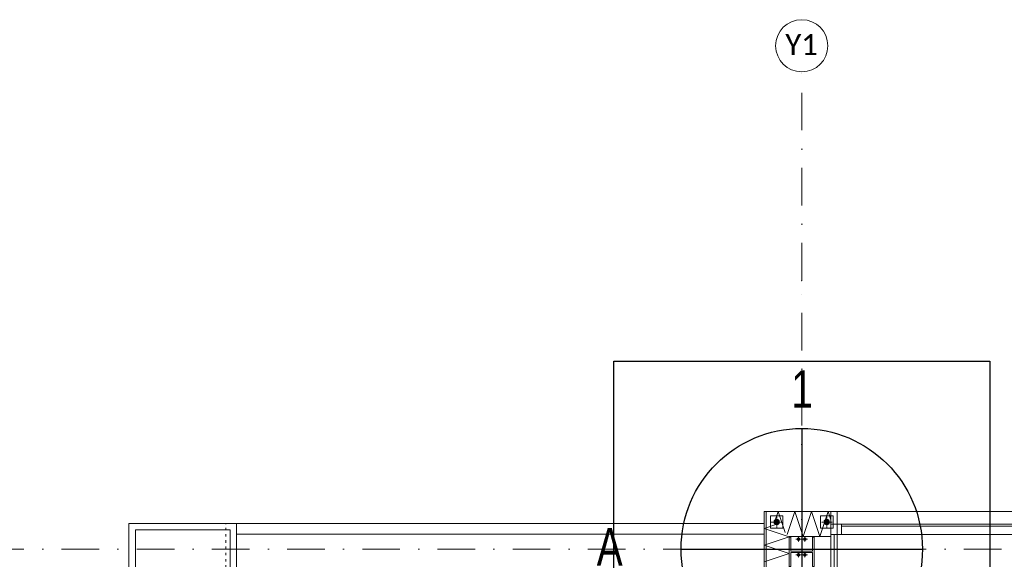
# Model space of a CAD drawing. Header units: centimetres. Extents: x -9388 to 91680, y -1419244 to 50347.
# Tile 21 of 183: x 1744 to 6459, y -701721 to -699135. Entities that reach past the tile are written whole.
import ezdxf
from ezdxf.enums import TextEntityAlignment as Align

# ---------------------------------------------------------------- set-up
doc = ezdxf.new("R2010")
doc.units = ezdxf.units.CM
for name, pattern in [('ACAD_ISO03W100', [30, 12, -18]), ('CENTER', [2, 1.25, -0.25, 0.25, -0.25]), ('Kropki i Kreski', [360, 180, -90, 0, -90])]:
    doc.linetypes.add(name, pattern=pattern)
doc.layers.add('! słupy stalowe_Nr_pióra__232', color=7, linetype='Continuous', lineweight=13, true_color=0x24a2ff)
doc.layers.add('Rzuty - ogródek_Nr_pióra__232', color=7, linetype='Continuous', lineweight=13, true_color=0x24a2ff)
for name, color, linetype, lineweight in [('! słupy stalowe_Nr_pióra__7', 7, 'Continuous', 13), ('Okna ArchiCADa_Nr_pióra__3', 7, 'Continuous', 13), ('Okna ArchiCADa_Nr_pióra__41', 7, 'Continuous', 15), ('Okna ArchiCADa_Nr_pióra__43', 7, 'Continuous', 13), ('Osie_Nr_pióra__1', 7, 'Continuous', 13), ('Osie_Nr_pióra__4', 7, 'Continuous', 13), ('Osie_Nr_pióra__7', 7, 'Continuous', 13), ('Q_podkład', 8, 'Continuous', 9), ('Rzuty - ogródek_Nr_pióra__161', 7, 'Continuous', 5), ('Ściany zewnętrzne_Nr_pióra__1', 7, 'Continuous', 13), ('Ściany zewnętrzne_Nr_pióra__174', 7, 'Continuous', 5), ('Ściany zewnętrzne_Nr_pióra__41', 7, 'Continuous', 15)]:
    doc.layers.add(name, color=color, linetype=linetype, lineweight=lineweight)
doc.layers.add('Okna ArchiCADa', color=7, linetype='Continuous')
doc.layers.add('Osie', color=7, linetype='Continuous')
doc.layers.add('Q_uwagi', color=7, linetype='Continuous', lineweight=30, true_color=0xff0101, plot=False)
doc.styles.add('Arial_1do50', font='ARIALN.TTF', dxfattribs={"width": 0.9})
doc.styles.add('GENERATED_STYLE_3', font='calibri.ttf')

# ---------------------------------------------------------------- blocks, each defined once
blk = doc.blocks.new('Standardowy znacznik siatki_2')
at = {"layer": 'Osie_Nr_pióra__4', "linetype": 'Kropki i Kreski'}
blk.add_line((1000, 0), (17990.8, 0), dxfattribs=at)
at = {"layer": 'Osie_Nr_pióra__1', "style": 'GENERATED_STYLE_3'}
for tag, p in [('AC_MarkerText_1_0', (-125, 5.7)), ('AC_MarkerText_1_1', (19115.8, 5.7))]:
    blk.add_attdef(tag, text='', height=100, rotation=360, dxfattribs=at).set_placement(p, align=Align.MIDDLE_CENTER)
blk = doc.blocks.new('Standardowy znacznik siatki_4')
at = {"layer": 'Osie_Nr_pióra__4', "linetype": 'Kropki i Kreski'}
for p, q in [((1000, 0), (12138.2, 0)), ((12138.2, 0), (13138.2, 0))]:
    blk.add_line(p, q, dxfattribs=at)
blk.add_point((12138.2, 0), dxfattribs=at)
blk.add_point((12138.2, 0), dxfattribs=at)
at = {"layer": 'Osie_Nr_pióra__7', "linetype": 'Continuous'}
blk.add_circle((13263.2, 0), 125, dxfattribs=at)
at = {"layer": 'Osie_Nr_pióra__1', "style": 'GENERATED_STYLE_3'}
for tag, p in [('AC_MarkerText_1_0', (-125, 5.7)), ('AC_MarkerText_1_1', (13263.2, 5.7))]:
    blk.add_attdef(tag, text='', height=100, rotation=270, dxfattribs=at).set_placement(p, align=Align.MIDDLE_CENTER)
blk = doc.blocks.new('Witryna sklepowa 19_3')
at = {"layer": 'Okna ArchiCADa_Nr_pióra__3', "color": 8, "linetype": 'Continuous'}
for p, q in [((-465, 60), (465, 60)), ((-465, 0), (465, 0)), ((-465, 0), (-465, -50)), ((-415, 0), (-465, 0)), ((-415, -50), (-415, 0)), ((415, 0), (415, -50)), ((465, 0), (415, 0)), ((465, -50), (465, 0)), ((-465, -50), (465, -50)), ((-465, -50), (-415, -50)), ((415, -50), (465, -50)), ((-435, -260), (435, -260))]:
    blk.add_line(p, q, dxfattribs=at)
at = {"layer": 'Okna ArchiCADa_Nr_pióra__41', "color": 8, "linetype": 'Continuous'}
for p, q in [((-465, 0), (-465, -50)), ((465, 0), (465, -50))]:
    blk.add_line(p, q, dxfattribs=at)
at = {"layer": 'Okna ArchiCADa_Nr_pióra__43', "color": 8, "linetype": 'Continuous'}
blk.add_line((-415, -10), (415, -10), dxfattribs=at)
blk = doc.blocks.new('A$C65C32780')
at = {"layer": 'Q_uwagi'}
for p, q in [((0, 57.79), (0, -57.79)), ((-57.79, 0), (57.79, 0))]:
    blk.add_line(p, q, dxfattribs=at)
blk.add_circle((0, 0), 57.79, dxfattribs=at)
at = {"layer": 'Q_uwagi', "style": 'Arial_1do50', "width": 0.9}
for s, p in [('1', (-4.98, 67.71)), ('A', (-98.16, -7.91))]:
    blk.add_text(s, height=18, dxfattribs=at).set_placement(p)
blk = doc.blocks.new('PAB.01_RZUT PRZYZIEMIA')
at = {"layer": '! słupy stalowe_Nr_pióra__7', "linetype": 'Continuous'}
for points in [[(35382, -701542.8, 1), (35356, -701542.8, 1)], [(35382, -701542.8, 1), (35356, -701542.8, 1)], [(35622, -701542.8, 1), (35596, -701542.8, 1)], [(35622, -701542.8, 1), (35596, -701542.8, 1)], [(35480.5, -701625.3, 1), (35467.5, -701625.3, 1)], [(35480.5, -701625.3, 1), (35467.5, -701625.3, 1)], [(35510.5, -701625.3, 1), (35497.5, -701625.3, 1)], [(35510.5, -701625.3, 1), (35497.5, -701625.3, 1)], [(35480.5, -701700.3, 1), (35467.5, -701700.3, 1)], [(35480.5, -701700.3, 1), (35467.5, -701700.3, 1)], [(35510.5, -701700.3, 1), (35497.5, -701700.3, 1)], [(35510.5, -701700.3, 1), (35497.5, -701700.3, 1)]]:
    blk.add_hatch(color=8, dxfattribs=at).paths.add_polyline_path(points)
at = {"layer": '! słupy stalowe_Nr_pióra__232', "color": 8, "linetype": 'Continuous'}
for p, q in [((35319, -701492.8), (35319.1, -701492.8)), ((35319, -701492.8), (35319.1, -701492.8)), ((35319, -701492.8), (35319.1, -701492.8)), ((35319, -701492.8), (35319, -701832.8)), ((35659, -701492.8), (35319, -701492.8)), ((35339, -701512.8), (35339, -701572.8)), ((35399, -701512.8), (35339, -701512.8)), ((35399, -701572.8), (35399, -701512.8)), ((35579, -701512.8), (35579, -701572.8)), ((35639, -701512.8), (35579, -701512.8)), ((35639, -701572.8), (35639, -701512.8)), ((35659, -701492.8), (35659.1, -701492.8)), ((35659, -701492.8), (35659.1, -701492.8)), ((35659, -701832.8), (35659, -701492.8)), ((35357.9, -701538.2), (35357, -701542.8)), ((35357.9, -701538.4), (35357, -701543)), ((35357, -701542.8), (35357, -701547.8)), ((35357, -701543), (35357.9, -701547.6)), ((35360.5, -701534.3), (35357.9, -701538.2)), ((35360.5, -701534.5), (35357.9, -701538.4)), ((35357.9, -701547.6), (35360.5, -701551.5)), ((35364.4, -701531.7), (35360.5, -701534.3)), ((35364.4, -701531.9), (35360.5, -701534.5)), ((35360.5, -701551.5), (35364.4, -701554.1)), ((35369, -701530.8), (35364.4, -701531.7)), ((35369, -701531), (35364.4, -701531.9)), ((35364.4, -701554.1), (35369, -701555)), ((35373.6, -701531.7), (35369, -701530.8)), ((35373.6, -701531.9), (35369, -701531)), ((35369, -701555), (35373.6, -701554.1)), ((35377.5, -701534.3), (35373.6, -701531.7)), ((35377.5, -701534.5), (35373.6, -701531.9)), ((35373.6, -701554.1), (35377.5, -701551.5)), ((35380.1, -701538.2), (35377.5, -701534.3)), ((35380.1, -701538.4), (35377.5, -701534.5)), ((35377.5, -701551.5), (35380.1, -701547.6)), ((35381, -701542.8), (35380.1, -701538.2)), ((35381, -701543), (35380.1, -701538.4)), ((35380.1, -701547.6), (35381, -701543)), ((35381, -701547.8), (35381, -701542.8)), ((35597.9, -701538.2), (35597, -701542.8)), ((35597.9, -701538.4), (35597, -701543)), ((35597, -701542.8), (35597, -701547.8)), ((35597, -701543), (35597.9, -701547.6)), ((35600.5, -701534.3), (35597.9, -701538.2)), ((35600.5, -701534.5), (35597.9, -701538.4)), ((35597.9, -701547.6), (35600.5, -701551.5)), ((35604.4, -701531.7), (35600.5, -701534.3)), ((35604.4, -701531.9), (35600.5, -701534.5)), ((35600.5, -701551.5), (35604.4, -701554.1)), ((35609, -701530.8), (35604.4, -701531.7)), ((35609, -701531), (35604.4, -701531.9)), ((35604.4, -701554.1), (35609, -701555)), ((35613.6, -701531.7), (35609, -701530.8)), ((35613.6, -701531.9), (35609, -701531)), ((35609, -701555), (35613.6, -701554.1)), ((35617.5, -701534.3), (35613.6, -701531.7)), ((35617.5, -701534.5), (35613.6, -701531.9)), ((35613.6, -701554.1), (35617.5, -701551.5)), ((35620.1, -701538.2), (35617.5, -701534.3)), ((35620.1, -701538.4), (35617.5, -701534.5)), ((35617.5, -701551.5), (35620.1, -701547.6)), ((35621, -701542.8), (35620.1, -701538.2)), ((35621, -701543), (35620.1, -701538.4)), ((35620.1, -701547.6), (35621, -701543)), ((35621, -701547.8), (35621, -701542.8)), ((35628.7, -701542.8), (35628.7, -701542.8)), ((35635, -701542.8), (35635.1, -701542.8)), ((35339, -701572.8), (35399, -701572.8)), ((35579, -701572.8), (35639, -701572.8)), ((35719.7, -701672.3), (35719.7, -701672.3)), ((35719.7, -701672.3), (35719.7, -701672.3))]:
    blk.add_line(p, q, dxfattribs=at)
at = {"layer": '! słupy stalowe_Nr_pióra__232', "color": 8, "linetype": 'CENTER'}
for p, q in [((35343, -701542.8), (35395, -701542.8)), ((35369, -701568.8), (35369, -701516.8)), ((35583, -701542.8), (35635, -701542.8)), ((35609, -701568.8), (35609, -701516.8)), ((35461, -701625.3), (35487, -701625.3)), ((35474, -701638.3), (35474, -701612.3)), ((35491, -701625.3), (35517, -701625.3)), ((35504, -701638.3), (35504, -701612.3)), ((35461, -701700.3), (35487, -701700.3)), ((35474, -701713.3), (35474, -701687.3)), ((35491, -701700.3), (35517, -701700.3)), ((35504, -701713.3), (35504, -701687.3))]:
    blk.add_line(p, q, dxfattribs=at)
at = {"layer": '! słupy stalowe_Nr_pióra__232', "color": 8, "linetype": 'Continuous', "flags": 128}
blk.add_lwpolyline([(35549, -701615.8), (35549, -701755.8), (35540.5, -701755.8), (35540.5, -701688.5), (35437.5, -701688.5), (35437.5, -701755.8), (35429, -701755.8), (35429, -701615.8), (35437.5, -701615.8), (35437.5, -701683), (35540.5, -701683), (35540.5, -701615.8)], close=True, dxfattribs=at)
at = {"layer": '! słupy stalowe_Nr_pióra__232', "color": 8, "linetype": 'Continuous'}
for centre, radius in [((35369, -701542.8), 13), ((35609, -701542.8), 13), ((35474, -701625.3), 6.5), ((35504, -701625.3), 6.5), ((35474, -701700.3), 6.5), ((35504, -701700.3), 6.5)]:
    blk.add_circle(centre, radius, dxfattribs=at)
at = {"layer": 'Rzuty - ogródek_Nr_pióra__161', "color": 8, "linetype": 'Continuous'}
for p, q in [((34061.3, -701549), (35309, -701549)), ((35309, -701549), (35309, -701858.3)), ((34061.3, -701600.5), (35309, -701600.5))]:
    blk.add_line(p, q, dxfattribs=at)
at = {"layer": 'Rzuty - ogródek_Nr_pióra__161', "color": 8, "linetype": 'Continuous', "flags": 128}
for points in [[(32267, -701549), (35309, -701549), (35309, -706395.5), (32267, -706395.5)], [(32267, -702631.7), (32267, -701549), (32782.6, -701549), (32782.6, -702631.7)], [(32298, -702600.8), (32298, -701579.9), (32751.7, -701579.9), (32751.7, -702600.8)]]:
    blk.add_lwpolyline(points, close=True, dxfattribs=at)
at = {"layer": 'Rzuty - ogródek_Nr_pióra__161', "color": 8, "linetype": 'ACAD_ISO03W100', "flags": 128}
blk.add_lwpolyline([(35309, -705879.9), (35309, -701549), (32731.1, -701549), (32731.1, -705879.9)], close=True, dxfattribs=at)
at = {"layer": 'Rzuty - ogródek_Nr_pióra__161', "color": 8, "linetype": 'Continuous', "flags": 128}
blk.add_lwpolyline([(32782.6, -705879.9), (32782.6, -701600.5), (35309, -701600.5)], dxfattribs=at)
at = {"layer": 'Rzuty - ogródek_Nr_pióra__232', "color": 8, "linetype": 'Continuous'}
for p, q in [((35316, -701492.8), (35316.1, -701492.8)), ((35008.2, -701672.3), (35008.2, -701672.3)), ((35311, -701672.3), (35311.1, -701672.3))]:
    blk.add_line(p, q, dxfattribs=at)
at = {"layer": 'Ściany zewnętrzne_Nr_pióra__1', "color": 8, "linetype": 'Continuous'}
for p, q in [((35629, -701602.8), (35644, -701602.8)), ((35644, -701602.8), (35659, -701602.8)), ((35659, -701602.8), (35659, -701812.8))]:
    blk.add_line(p, q, dxfattribs=at)
at = {"layer": 'Ściany zewnętrzne_Nr_pióra__174', "color": 8, "linetype": 'Continuous'}
for p, q in [((35309, -701493.3), (35309.4, -701493.2)), ((35309.8, -701493.6), (35309, -701493.3)), ((35359.1, -701542.9), (35375.8, -701492.8)), ((35375.8, -701492.8), (35409.2, -701592.9)), ((35419.1, -701602.9), (35455.8, -701492.8)), ((35455.8, -701492.8), (35495.8, -701612.8)), ((35495.8, -701612.8), (35535.8, -701492.8)), ((35535.8, -701492.8), (35575.8, -701612.8)), ((35575.8, -701612.8), (35615.8, -701492.8)), ((35615.8, -701492.8), (35629, -701532.5)), ((35309, -701573.3), (35369.4, -701553.2)), ((35429, -701613.3), (35309, -701573.3)), ((35309, -701653.3), (35429, -701613.3)), ((35429, -701693.3), (35309, -701653.3)), ((35309, -701733.3), (35429, -701693.3))]:
    blk.add_line(p, q, dxfattribs=at)
at = {"layer": 'Ściany zewnętrzne_Nr_pióra__41', "color": 8, "linetype": 'Continuous'}
for p, q in [((35629, -701492.8), (35629, -701552.8)), ((35629, -701552.8), (35629, -701602.8)), ((35629, -701782.8), (35629, -701602.8)), ((35644, -701797.8), (35644, -701602.8)), ((35629, -701612.8), (35429, -701612.8)), ((35429, -701612.8), (35429, -706036))]:
    blk.add_line(p, q, dxfattribs=at)
at = {"layer": 'Ściany zewnętrzne_Nr_pióra__41', "color": 8, "linetype": 'Continuous', "flags": 128}
for points in [[(35629, -701492.8), (35309, -701492.8)], [(35309, -701492.8), (35309, -710600.3)]]:
    blk.add_lwpolyline(points, dxfattribs=at)
at = {"layer": 'Okna ArchiCADa', "color": 8, "linetype": 'Continuous', "xscale": -1, "zscale": 1000, "rotation": 0.0001226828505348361}
blk.add_blockref('Witryna sklepowa 19_3', (36094, -701552.8), dxfattribs=at)
at = {"layer": 'Osie', "color": 8, "linetype": 'Continuous'}
ref = blk.add_blockref('Standardowy znacznik siatki_4', (35489, -712523.4), dxfattribs=dict(at, zscale=1000, rotation=89.99999713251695))
ref.add_attrib('AC_MarkerText_1_1', 'Y1', dxfattribs={"layer": 'Osie_Nr_pióra__1', "color": 8, "height": 100, "rotation": 360, "style": 'GENERATED_STYLE_3'}).set_placement((35487.9, -699254.6), align=Align.MIDDLE_CENTER)
at = {"layer": 'Osie', "color": 8, "linetype": 'Continuous', "zscale": 1000, "rotation": 359.999997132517}
blk.add_blockref('Standardowy znacznik siatki_2', (30584.3, -701672.3), dxfattribs=at)
at = {"layer": 'Q_uwagi', "xscale": 10, "yscale": 10, "zscale": 10}
blk.add_blockref('A$C65C32780', (35489, -701672.3), dxfattribs=at)

msp = doc.modelspace()

# ---------------------------------------------------------------- block references
at = {"layer": 'Q_podkład'}
msp.add_blockref('PAB.01_RZUT PRZYZIEMIA', (-30000, 0), dxfattribs=at)

# ---------------------------------------------------------------- next in the draw order: linework, layer by layer
at = {"layer": 'Q_uwagi'}
msp.add_lwpolyline([(4589, -700772.3), (6389, -700772.3), (6389, -702572.3), (4589, -702572.3)], close=True, dxfattribs=at)

doc.saveas('drawing.dxf')
